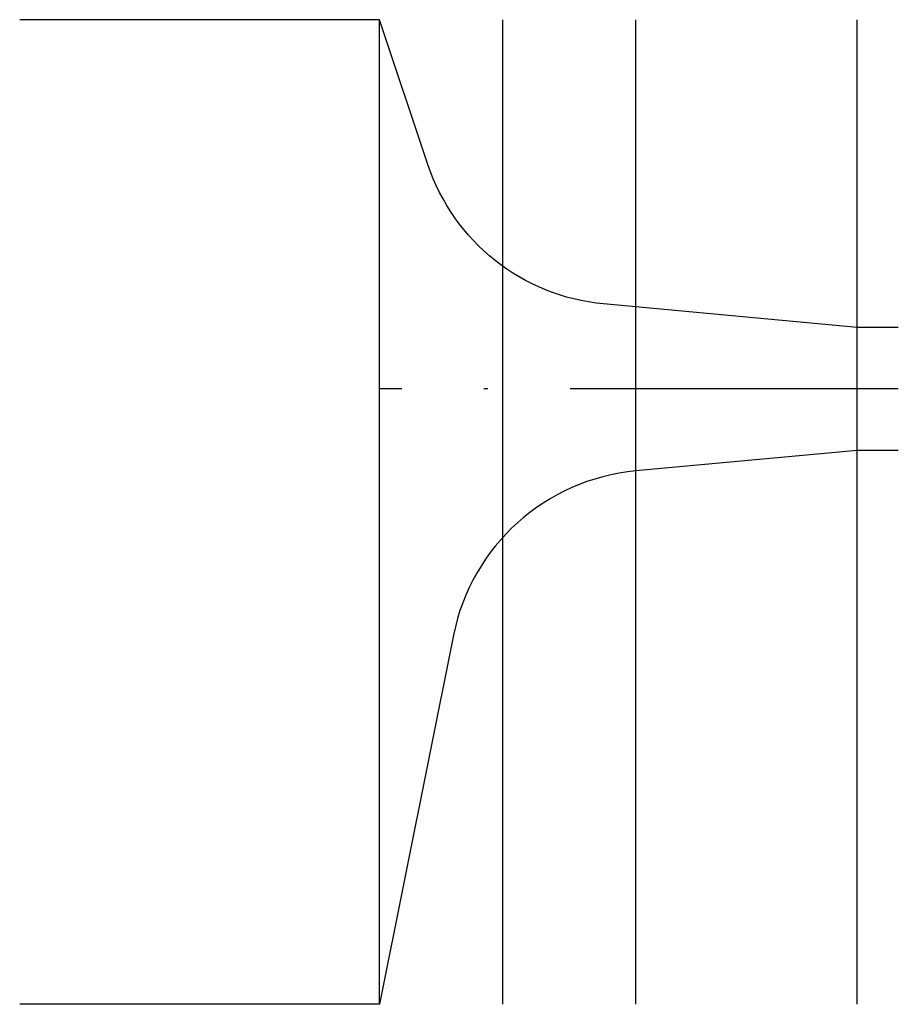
# Model space of a CAD drawing. Header units: metres. Extents: x 121793 to 127505, y 451003 to 453667.
# Tile 39 of 40: x 127349 to 127370, y 451365 to 451389. Entities that reach past the tile are written whole.
import ezdxf

# ---------------------------------------------------------------- set-up
doc = ezdxf.new("R2010")
doc.units = ezdxf.units.M
doc.header["$LTSCALE"] = 4
doc.linetypes.add('ONTWERPAS', pattern=[3, 2, -0.5, 0, -0.5])
doc.layers.add('WEG-AS-ONTWERP', color=2, linetype='ONTWERPAS')
doc.layers.add('WEG-NW-VERHARDING', color=42, linetype='Continuous')

msp = doc.modelspace()

# ---------------------------------------------------------------- linework, layer by layer
at = {"layer": 'WEG-AS-ONTWERP'}
msp.add_lwpolyline([(127370.027, 451379.581), (127357.387, 451379.581)], dxfattribs=at)
at = {"layer": 'WEG-NW-VERHARDING', "flags": 128}
for points in [[(127357.387, 451388.581), (127348.616, 451388.581)], [(127357.387, 451364.581), (127348.616, 451364.581)]]:
    msp.add_lwpolyline(points, dxfattribs=at)
at = {"layer": 'WEG-NW-VERHARDING'}
for points in [[(127357.387, 451364.581), (127357.387, 451388.581)], [(127360.387, 451364.581), (127360.387, 451388.581)], [(127363.627, 451364.581), (127363.627, 451388.581)], [(127369.027, 451364.581), (127369.027, 451388.581)]]:
    msp.add_lwpolyline(points, dxfattribs=at)
at = {"layer": 'WEG-NW-VERHARDING', "flags": 128}
for points in [[(127370.027, 451381.081), (127369.027, 451381.081), (127362.846, 451381.653, -0.297519), (127358.564, 451385.051), (127357.387, 451388.581)], [(127370.027, 451378.081), (127369.027, 451378.081), (127363.63, 451377.581, 0.331687), (127359.188, 451373.583), (127357.387, 451364.581)]]:
    msp.add_lwpolyline(points, format="xyb", dxfattribs=at)

doc.saveas('drawing.dxf')
